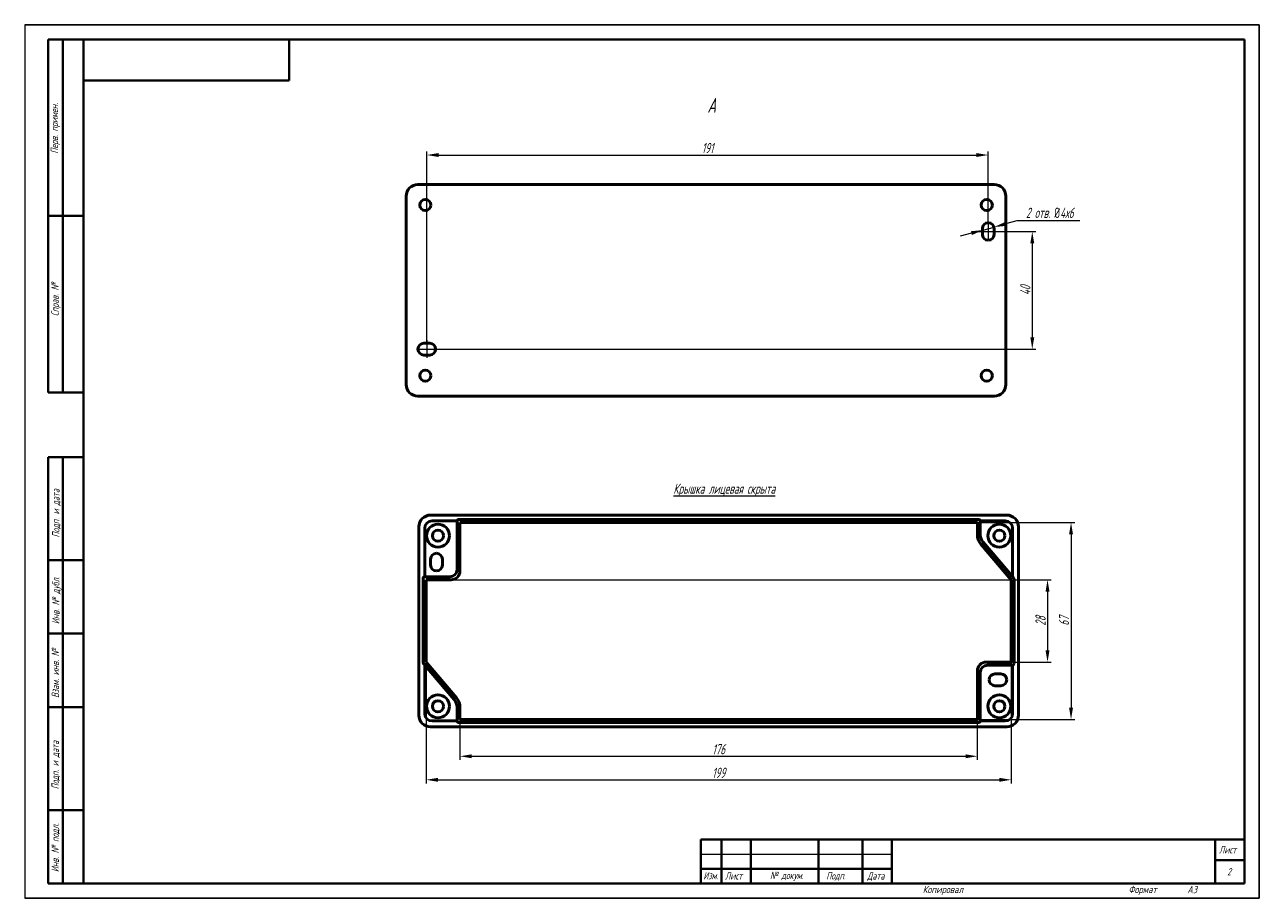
# Model space of a CAD drawing. Header units: millimetres. Extents: x 2171 to 3046, y 1134 to 1431.
# Tile 3 of 3: x 2626 to 3046, y 1134 to 1431. Entities that reach past the tile are written whole.
import ezdxf

# ---------------------------------------------------------------- set-up
doc = ezdxf.new("R2010")
doc.units = ezdxf.units.MM
doc.linetypes.add('CENTER', pattern=[10.16, 6.35, -1.27, 1.27, -1.27])
for name, color, linetype, lineweight in [('main', 5, 'Continuous', 50), ('size', 7, 'Continuous', 20), ('text', 7, 'Continuous', 20), ('ОСЕВЫЕ', 1, 'CENTER', 15)]:
    doc.layers.add(name, color=color, linetype=linetype, lineweight=lineweight)
doc.layers.add('ФОРМАТ', color=7, linetype='Continuous')
doc.layers.add('ФОРМАТ @ 1', color=7, linetype='Continuous')
doc.styles.add('GOST', font='GOST.shx', dxfattribs={"width": 0.8, "oblique": 15})
doc.dimstyles.new('GOST', dxfattribs={"dimscale": 0, "dimtxt": 3.5, "dimasz": 4, "dimexe": 1.25, "dimexo": 0, "dimtad": 1, "dimdec": 1, "dimrnd": 0.5, "dimtxsty": 'GOST', "dimcen": 5, "dimclrd": 256, "dimclre": 256, "dimclrt": 256, "dimadec": 1, "dimazin": 2, "dimtfac": 1, "dimtdec": 4, "dimtmove": 0, "dimatfit": 3, "dimfxl": 0, "dimtolj": 1, "dimtzin": 0, "dimlwd": -1, "dimlwe": -1, "dimarcsym": 0})
doc.dimstyles.get("Standard").update_dxf_attribs({"dimtxt": 3.5, "dimasz": 4, "dimexe": 1.25, "dimexo": 0.0625, "dimgap": 1, "dimtad": 1, "dimtoh": 1, "dimrnd": 0.5, "dimtxsty": 'GOST', "dimcen": 0.1, "dimclrd": 256, "dimclre": 256, "dimadec": 0, "dimazin": 2, "dimtfac": 1, "dimtofl": 0, "dimtmove": 0, "dimatfit": 1, "dimfxl": 0, "dimtolj": 1, "dimtzin": 0, "dimlwd": -1, "dimlwe": 20, "dimarcsym": 0})

# ---------------------------------------------------------------- blocks, each defined once
blk = doc.blocks.new('*D307')
at = {"layer": 'Defpoints', "color": 0}
for p in [(2954.04, 1386.42), (2954.04, 1363.82), (2763.04, 1322.42)]:
    blk.add_point(p, dxfattribs=at)
at = {"layer": 'size', "ltscale": 5}
for p, q in [((2763.04, 1322.42), (2763.04, 1387.67)), ((2767.04, 1386.42), (2950.04, 1386.42)), ((2954.04, 1363.82), (2954.04, 1387.67))]:
    blk.add_line(p, q, dxfattribs=at)
at = {"layer": 'size'}
for points in [[(2767.04, 1387.09), (2767.04, 1385.76), (2763.04, 1386.42)], [(2950.04, 1385.76), (2950.04, 1387.09), (2954.04, 1386.42)]]:
    blk.add_solid(points, dxfattribs=at)
at = {"layer": 'size', "linetype": 'ByBlock', "insert": (2858.54, 1388.8), "char_height": 3.5, "attachment_point": 5, "style": 'GOST'}
blk.add_mtext('\\A1;191', dxfattribs=at)
blk = doc.blocks.new('*D308')
at = {"layer": 'Defpoints', "color": 0}
for p in [(2956.04, 1360.42), (2766.04, 1320.42), (2969.02, 1320.42)]:
    blk.add_point(p, dxfattribs=at)
at = {"layer": 'size'}
for p, q in [((2956.04, 1360.42), (2970.27, 1360.42)), ((2969.02, 1356.42), (2969.02, 1324.42)), ((2766.04, 1320.42), (2970.27, 1320.42))]:
    blk.add_line(p, q, dxfattribs=at)
for points in [[(2969.69, 1356.42), (2968.36, 1356.42), (2969.02, 1360.42)], [(2968.36, 1324.42), (2969.69, 1324.42), (2969.02, 1320.42)]]:
    blk.add_solid(points, dxfattribs=at)
at = {"layer": 'size', "linetype": 'ByBlock', "insert": (2966.65, 1340.42), "char_height": 3.5, "attachment_point": 5, "rotation": 90, "style": 'GOST'}
blk.add_mtext('\\A1;40', dxfattribs=at)
blk = doc.blocks.new('*D309')
at = {"layer": 'Defpoints', "color": 0}
for p in [(2952.18, 1360.9), (2956.04, 1361.94)]:
    blk.add_point(p, dxfattribs=at)
at = {"layer": 'size', "ltscale": 5}
for p, q in [((2952.18, 1360.9), (2956.04, 1361.94)), ((2963.76, 1364.03), (2959.9, 1362.99)), ((2985.18, 1364.03), (2963.76, 1364.03)), ((2948.31, 1359.86), (2944.45, 1358.82))]:
    blk.add_line(p, q, dxfattribs=at)
at = {"layer": 'size'}
for points in [[(2948.49, 1359.22), (2948.14, 1360.51), (2952.18, 1360.9)], [(2959.73, 1363.63), (2960.07, 1362.34), (2956.04, 1361.94)]]:
    blk.add_solid(points, dxfattribs=at)
at = {"layer": 'size', "color": 0, "linetype": 'ByBlock', "insert": (2974.97, 1366.78), "char_height": 3.5, "attachment_point": 5, "style": 'GOST'}
blk.add_mtext('\\A1;2 отв. {\\Q0;%%c}4х6', dxfattribs=at)
blk = doc.blocks.new('*D310')
at = {"layer": 'Defpoints', "color": 0}
for p in [(2762.83, 1214.01), (2961.83, 1214.01), (2961.83, 1174.01)]:
    blk.add_point(p, dxfattribs=at)
at = {"layer": 'size', "ltscale": 5}
for p, q in [((2762.83, 1214.01), (2762.83, 1172.76)), ((2961.83, 1214.01), (2961.83, 1172.76)), ((2766.83, 1174.01), (2957.83, 1174.01))]:
    blk.add_line(p, q, dxfattribs=at)
at = {"layer": 'size'}
for points in [[(2766.83, 1174.68), (2766.83, 1173.35), (2762.83, 1174.01)], [(2957.83, 1173.35), (2957.83, 1174.68), (2961.83, 1174.01)]]:
    blk.add_solid(points, dxfattribs=at)
at = {"layer": 'size', "linetype": 'ByBlock', "insert": (2862.33, 1176.39), "char_height": 3.5, "attachment_point": 5, "style": 'GOST'}
blk.add_mtext('\\A1;199', dxfattribs=at)
blk = doc.blocks.new('*D311')
at = {"layer": 'Defpoints', "color": 0}
for p in [(2774.33, 1194.51), (2950.33, 1194.51), (2950.33, 1182.01)]:
    blk.add_point(p, dxfattribs=at)
at = {"layer": 'size', "ltscale": 5}
for p, q in [((2774.33, 1194.51), (2774.33, 1180.76)), ((2950.33, 1194.51), (2950.33, 1180.76)), ((2778.33, 1182.01), (2946.33, 1182.01))]:
    blk.add_line(p, q, dxfattribs=at)
at = {"layer": 'size'}
for points in [[(2778.33, 1182.68), (2778.33, 1181.35), (2774.33, 1182.01)], [(2946.33, 1181.35), (2946.33, 1182.68), (2950.33, 1182.01)]]:
    blk.add_solid(points, dxfattribs=at)
at = {"layer": 'size', "linetype": 'ByBlock', "insert": (2862.33, 1184.39), "char_height": 3.5, "attachment_point": 5, "style": 'GOST'}
blk.add_mtext('\\A1;176', dxfattribs=at)
blk = doc.blocks.new('*D312')
at = {"layer": 'Defpoints', "color": 0}
for p in [(2950.33, 1261.51), (2950.33, 1194.51), (2982.2, 1194.51)]:
    blk.add_point(p, dxfattribs=at)
at = {"layer": 'size'}
for p, q in [((2950.33, 1261.51), (2983.45, 1261.51)), ((2982.2, 1257.51), (2982.2, 1198.51)), ((2950.33, 1194.51), (2983.45, 1194.51))]:
    blk.add_line(p, q, dxfattribs=at)
for points in [[(2982.87, 1257.51), (2981.54, 1257.51), (2982.2, 1261.51)], [(2981.54, 1198.51), (2982.87, 1198.51), (2982.2, 1194.51)]]:
    blk.add_solid(points, dxfattribs=at)
at = {"layer": 'size', "linetype": 'ByBlock', "insert": (2979.83, 1228.01), "char_height": 3.5, "attachment_point": 5, "rotation": 90, "style": 'GOST'}
blk.add_mtext('\\A1;67', dxfattribs=at)
blk = doc.blocks.new('*D313')
at = {"layer": 'Defpoints', "color": 0}
for p in [(2771.33, 1242.01), (2961.83, 1214.01), (2974.2, 1214.01)]:
    blk.add_point(p, dxfattribs=at)
at = {"layer": 'size'}
for p, q in [((2771.33, 1242.01), (2975.45, 1242.01)), ((2974.2, 1238.01), (2974.2, 1218.01)), ((2961.83, 1214.01), (2975.45, 1214.01))]:
    blk.add_line(p, q, dxfattribs=at)
for points in [[(2974.87, 1238.01), (2973.54, 1238.01), (2974.2, 1242.01)], [(2973.54, 1218.01), (2974.87, 1218.01), (2974.2, 1214.01)]]:
    blk.add_solid(points, dxfattribs=at)
at = {"layer": 'size', "linetype": 'ByBlock', "insert": (2971.83, 1228.01), "char_height": 3.5, "attachment_point": 5, "rotation": 90, "style": 'GOST'}
blk.add_mtext('\\A1;28', dxfattribs=at)

msp = doc.modelspace()

# ---------------------------------------------------------------- linework, layer by layer
at = {"layer": 'main'}
for p, q in [((2760.037, 1376.424), (2956.037, 1376.424)), ((2756.037, 1308.424), (2756.037, 1372.424)), ((2960.037, 1372.424), (2960.037, 1308.424)), ((2952.037, 1361.424), (2952.037, 1359.424)), ((2956.037, 1359.424), (2956.037, 1361.424)), ((2764.037, 1322.424), (2762.037, 1322.424)), ((2762.037, 1318.424), (2764.037, 1318.424)), ((2956.037, 1304.424), (2760.037, 1304.424)), ((2760.334, 1260.013), (2760.334, 1196.013)), ((2960.334, 1264.013), (2764.334, 1264.013)), ((2773.334, 1262.013), (2764.834, 1262.013)), ((2773.334, 1262.013), (2773.334, 1245.513)), ((2950.834, 1262.513), (2773.834, 1262.513)), ((2774.334, 1261.513), (2950.334, 1261.513)), ((2774.334, 1245.013), (2774.334, 1261.513)), ((2950.334, 1261.513), (2950.334, 1257.354)), ((2951.334, 1257.354), (2951.334, 1262.013)), ((2959.834, 1262.013), (2951.334, 1262.013)), ((2964.334, 1196.013), (2964.334, 1260.013)), ((2762.334, 1259.513), (2762.334, 1243.013)), ((2962.334, 1243.013), (2962.334, 1259.513)), ((2951.528, 1254.111), (2961.834, 1242.013)), ((2952.289, 1254.76), (2962.715, 1242.521)), ((2764.334, 1249.013), (2764.334, 1247.013)), ((2768.334, 1247.013), (2768.334, 1249.013)), ((2761.834, 1213.829), (2761.834, 1242.513)), ((2770.834, 1243.013), (2762.334, 1243.013)), ((2762.834, 1242.013), (2771.334, 1242.013)), ((2762.834, 1214.013), (2762.834, 1242.013)), ((2961.834, 1242.013), (2961.834, 1214.013)), ((2962.296, 1243.013), (2962.334, 1243.013)), ((2962.834, 1242.197), (2962.834, 1213.513)), ((2773.14, 1201.914), (2762.834, 1214.013)), ((2961.834, 1214.013), (2953.334, 1214.013)), ((2772.379, 1201.266), (2761.954, 1213.505)), ((2762.334, 1213.013), (2762.334, 1196.513)), ((2762.372, 1213.013), (2762.334, 1213.013)), ((2950.334, 1211.013), (2950.334, 1194.513)), ((2951.334, 1194.013), (2951.334, 1210.513)), ((2953.834, 1213.013), (2962.334, 1213.013)), ((2958.334, 1210.013), (2956.334, 1210.013)), ((2962.334, 1196.513), (2962.334, 1213.013)), ((2956.334, 1206.013), (2958.334, 1206.013)), ((2773.334, 1198.672), (2773.334, 1194.013)), ((2774.334, 1194.513), (2774.334, 1198.672)), ((2764.834, 1194.013), (2773.334, 1194.013)), ((2773.834, 1193.513), (2950.834, 1193.513)), ((2950.334, 1194.513), (2774.334, 1194.513)), ((2951.334, 1194.013), (2959.834, 1194.013)), ((2764.334, 1192.013), (2960.334, 1192.013))]:
    msp.add_line(p, q, dxfattribs=at)
for centre, radius in [((2762.537, 1369.424), 1.9), ((2953.537, 1369.424), 1.9), ((2762.537, 1311.424), 1.9), ((2953.537, 1311.424), 1.9), ((2766.834, 1257.013), 3.9), ((2957.834, 1257.013), 3.9), ((2766.834, 1257.013), 1.9), ((2957.834, 1257.013), 1.9), ((2766.834, 1199.013), 3.9), ((2957.834, 1199.013), 3.9), ((2766.834, 1199.013), 1.9), ((2957.834, 1199.013), 1.9)]:
    msp.add_circle(centre, radius, dxfattribs=at)
for centre, radius, start, end in [((2760.037, 1372.424), 4, 90, 180), ((2956.037, 1372.424), 4, 0, 90), ((2954.037, 1361.424), 2, 90, 180), ((2954.037, 1361.424), 2, 0, 90), ((2954.037, 1359.424), 2, 180, 270), ((2954.037, 1359.424), 2, 270, 0), ((2762.037, 1320.424), 2, 90, 180), ((2762.037, 1320.424), 2, 180, 270), ((2764.037, 1320.424), 2, 0, 90), ((2764.037, 1320.424), 2, 270, 0), ((2760.037, 1308.424), 4, 180, 270), ((2956.037, 1308.424), 4, 270, 0), ((2764.334, 1260.013), 4, 90, 180), ((2764.834, 1259.513), 2.5, 90, 180), ((2773.834, 1262.013), 0.5, 90, 180), ((2950.834, 1262.013), 0.5, 0, 90), ((2959.834, 1259.513), 2.5, 0, 90), ((2960.334, 1260.013), 4, 0, 90), ((2955.334, 1257.354), 5, 180, 220.42608), ((2955.334, 1257.354), 4, 180, 220.42608), ((2766.334, 1249.013), 2, 90, 180), ((2766.334, 1249.013), 2, 0, 90), ((2766.334, 1247.013), 2, 180, 270), ((2766.334, 1247.013), 2, 270, 0), ((2770.834, 1245.513), 2.5, 270, 0), ((2771.334, 1245.013), 3, 270, 0), ((2762.334, 1242.513), 0.5, 90, 180), ((2962.334, 1242.197), 0.5, 0, 40.42608), ((2762.334, 1213.829), 0.5, 180, 220.42608), ((2953.334, 1211.013), 3, 90, 180), ((2953.834, 1210.513), 2.5, 90, 180), ((2956.334, 1208.013), 2, 90, 180), ((2958.334, 1208.013), 2, 0, 90), ((2962.334, 1213.513), 0.5, 270, 0), ((2956.334, 1208.013), 2, 180, 270), ((2958.334, 1208.013), 2, 270, 0), ((2769.334, 1198.672), 4, 0, 40.42608), ((2769.334, 1198.672), 5, 0, 40.42608), ((2764.334, 1196.013), 4, 180, 270), ((2764.834, 1196.513), 2.5, 180, 270), ((2773.834, 1194.013), 0.5, 180, 270), ((2950.834, 1194.013), 0.5, 270, 0), ((2959.834, 1196.513), 2.5, 270, 0), ((2960.334, 1196.013), 4, 270, 0)]:
    msp.add_arc(centre, radius, start, end, dxfattribs=at)
at = {"layer": 'ОСЕВЫЕ'}
for p, q in [((2954.037, 1363.817), (2954.037, 1357.032)), ((2950.493, 1360.424), (2957.582, 1360.424)), ((2763.037, 1323.431), (2763.037, 1317.418)), ((2759.493, 1320.424), (2766.582, 1320.424))]:
    msp.add_line(p, q, dxfattribs=at)
at = {"layer": 'ФОРМАТ', "lineweight": 0}
msp.add_line((2626.255, 1430.729), (2626.255, 1133.729), dxfattribs=at)
at = {"layer": 'ФОРМАТ', "linetype": 'ByBlock', "ltscale": 5}
for p, q in [((2626.255, 1430.729), (3046.255, 1430.729)), ((3046.255, 1430.729), (3046.255, 1133.729)), ((3046.255, 1133.729), (2626.255, 1133.729))]:
    msp.add_line(p, q, dxfattribs=at)
at = {"layer": 'ФОРМАТ', "linetype": 'Continuous', "lineweight": 40}
for p, q in [((2634.255, 1305.729), (2634.255, 1425.729)), ((2646.255, 1425.729), (2634.255, 1425.729)), ((2634.255, 1305.729), (2634.255, 1425.729)), ((2639.255, 1305.729), (2639.255, 1425.729)), ((2639.255, 1305.729), (2639.255, 1425.729)), ((2716.255, 1411.729), (2716.255, 1425.729)), ((2646.255, 1411.729), (2716.255, 1411.729)), ((2634.255, 1365.729), (2646.255, 1365.729)), ((2646.255, 1365.729), (2634.255, 1365.729)), ((2634.255, 1305.729), (2646.255, 1305.729)), ((2634.255, 1138.729), (2634.255, 1283.729)), ((2634.255, 1283.729), (2646.255, 1283.729)), ((2639.255, 1138.729), (2639.255, 1283.729)), ((2646.255, 1248.729), (2634.255, 1248.729)), ((2646.255, 1223.729), (2634.255, 1223.729)), ((2646.255, 1198.729), (2634.255, 1198.729)), ((2634.255, 1163.729), (2646.255, 1163.729)), ((2856.255, 1153.729), (3041.255, 1153.729)), ((2856.255, 1153.729), (2856.255, 1138.729)), ((2873.255, 1153.729), (2873.255, 1138.729)), ((2896.255, 1153.729), (2896.255, 1138.729)), ((2911.255, 1153.729), (2911.255, 1138.729)), ((2921.255, 1153.729), (2921.255, 1138.729)), ((2856.255, 1143.729), (2921.255, 1143.729)), ((2634.255, 1138.729), (2646.255, 1138.729))]:
    msp.add_line(p, q, dxfattribs=at)
at = {"layer": 'ФОРМАТ', "linetype": 'ByBlock', "lineweight": 40, "ltscale": 5}
for p, q in [((2646.255, 1425.729), (3041.255, 1425.729)), ((2646.255, 1138.729), (2646.255, 1425.729)), ((3041.255, 1425.729), (3041.255, 1138.729)), ((3041.255, 1138.729), (2634.255, 1138.729))]:
    msp.add_line(p, q, dxfattribs=at)
at = {"layer": 'ФОРМАТ', "lineweight": 40}
for p, q in [((2863.255, 1138.729), (2863.255, 1153.729)), ((3031.255, 1138.729), (3031.255, 1153.729)), ((3031.255, 1146.729), (3041.255, 1146.729))]:
    msp.add_line(p, q, dxfattribs=at)
at = {"layer": 'ФОРМАТ', "linetype": 'Continuous', "lineweight": 0}
msp.add_line((2856.255, 1148.729), (2921.255, 1148.729), dxfattribs=at)
at = {"layer": 'ФОРМАТ'}
for p, q in [((2873.255, 1138.729), (2863.255, 1138.729)), ((2863.255, 1138.729), (2863.255, 1138.729)), ((2896.255, 1138.729), (2873.255, 1138.729)), ((2896.255, 1138.729), (2873.255, 1138.729)), ((3041.255, 1138.729), (3031.255, 1138.729)), ((3031.255, 1138.729), (3036.255, 1138.729))]:
    msp.add_line(p, q, dxfattribs=at)

# ---------------------------------------------------------------- texts
at = {"layer": 'text', "linetype": 'ByBlock', "ltscale": 5, "attachment_point": 1, "style": 'GOST'}
for s, insert, char_height, width in [('А', (2858.501, 1405.825), 5, 5.84295), ('\\pxqc;{\\LКрышка лицевая скрыта }', (2801.734, 1274.74), 3.5, 125.0132)]:
    msp.add_mtext(s, dxfattribs=dict(at, insert=insert, char_height=char_height, width=width))
at = {"layer": 'ФОРМАТ', "char_height": 2.5, "attachment_point": 1, "rotation": 90, "style": 'GOST'}
for s, insert in [('{\\Q15;\\W0.8;Перв. примен\\W0.965;.}', (2635.088, 1386.892)), ('{\\FGost|c0;Справ. №}', (2635.309, 1331.663)), ('{\\Q15;\\W0.8;Подп. и дата}', (2635.605, 1256.391)), ('{\\FGost|c0;Инв. № дубл.}', (2635.601, 1226.916)), ('{\\FGost|c0;Взам. инв. №}', (2635.435, 1201.845)), ('{\\Q15;\\W0.8;Подп. и дата}', (2635.375, 1170.788)), ('{\\FGost|c0;Инв. № подл.}', (2635.375, 1142.624))]:
    msp.add_mtext(s, dxfattribs=dict(at, insert=insert))
at = {"layer": 'ФОРМАТ', "char_height": 2.5, "attachment_point": 1, "style": 'GOST'}
for s, insert in [('{\\Q15;\\W0.8;Лист}', (3032.579, 1151.482)), ('{\\Q15;\\W0.784;Изм.}', (2857.136, 1142.678)), ('{\\Q15;\\W0.8;Лист}', (2864.511, 1142.598)), ('{\\Q15;\\W0.8;Подп.}', (2898.925, 1142.619)), ('{\\Q15;\\W0.8;Дата}', (2912.87, 1142.598)), ('{\\Q15;\\W0.8;2}', (3035.332, 1143.995)), ('{\\W0.9;Копировал}', (2931.755, 1137.977)), ('{\\W0.9;Формат}', (3001.755, 1137.977)), ('{\\W0.9;A3}', (3021.755, 1137.956))]:
    msp.add_mtext(s, dxfattribs=dict(at, insert=insert))
at = {"layer": 'ФОРМАТ @ 1', "insert": (2879.803, 1142.751), "char_height": 2.5, "attachment_point": 1, "style": 'GOST'}
msp.add_mtext('{\\FGost|c0;№ докум.}', dxfattribs=at)

# ---------------------------------------------------------------- dimensions: what is measured, and where the dimension line sits
at = {"layer": 'size', "linetype": 'ByBlock', "ltscale": 5}
for base, p1, p2, override, picture, middle in [((2954.037, 1386.424), (2763.037, 1322.424), (2954.037, 1363.817), {"dimscale": 1, "dimlfac": 1, "dimtxsty": 'GOST', "dimsah": 1, "dimtolj": 1}, '*D307', (2858.537, 1388.799)), ((2961.834, 1174.013), (2762.834, 1214.013), (2961.834, 1214.013), {"dimscale": 1, "dimtxsty": 'GOST'}, '*D310', (2862.334, 1176.388)), ((2950.334, 1182.013), (2774.334, 1194.513), (2950.334, 1194.513), {"dimscale": 1, "dimtxsty": 'GOST'}, '*D311', (2862.334, 1184.388))]:
    dim = msp.add_linear_dim(base=base, p1=p1, p2=p2, dimstyle='GOST', override=override, dxfattribs=at)
    dim.commit()
    dim.dimension.update_dxf_attribs({"geometry": picture, "text_midpoint": middle})
at = {"layer": 'size', "ltscale": 5}
dim = msp.add_diameter_dim_2p(p1=(2952.175, 1360.904), p2=(2956.037, 1361.945), text='2 отв. {\\Q0;%%c}4х6', dimstyle='Standard', override={"dimlfac": 1, "dimtxsty": 'GOST', "dimsah": 1, "dimtofl": 1, "dimtmove": 1, "dimtolj": 1}, dxfattribs=at)
dim.commit()
dim.dimension.update_dxf_attribs({"geometry": '*D309', "text_midpoint": (2963.762, 1364.027), "dimtype": 163})
at = {"layer": 'size'}
for base, p1, p2, override, picture, middle in [((2969.022, 1320.424), (2956.037, 1360.424), (2766.037, 1320.424), {"dimscale": 1, "dimtxsty": 'GOST'}, '*D308', (2966.647, 1340.424)), ((2982.204, 1194.513), (2950.334, 1261.513), (2950.334, 1194.513), {"dimscale": 1, "dimasz": 4, "dimtxsty": 'GOST'}, '*D312', (2979.829, 1228.013)), ((2974.204, 1214.013), (2771.334, 1242.013), (2961.834, 1214.013), {"dimscale": 1, "dimasz": 4, "dimtxsty": 'GOST'}, '*D313', (2971.829, 1228.013))]:
    dim = msp.add_linear_dim(base=base, p1=p1, p2=p2, angle=90, dimstyle='GOST', override=override, dxfattribs=at)
    dim.commit()
    dim.dimension.update_dxf_attribs({"geometry": picture, "text_midpoint": middle})

doc.saveas('drawing.dxf')
